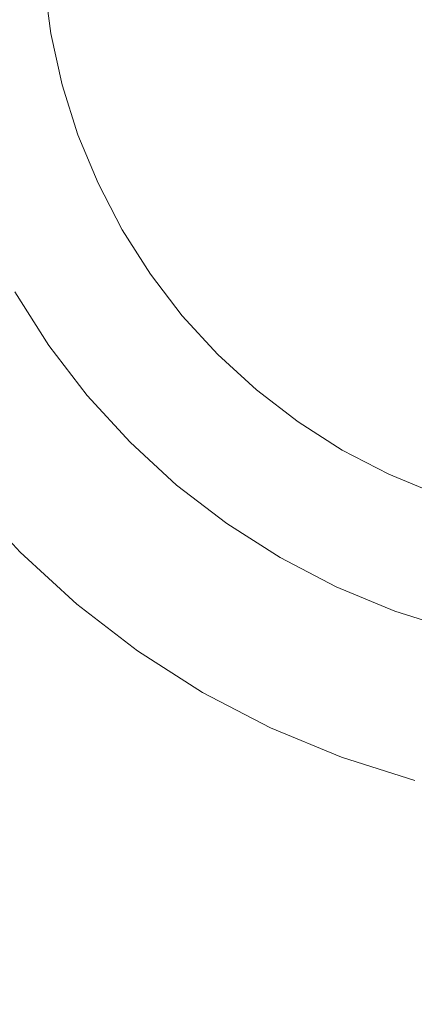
# Model space of a CAD drawing. Header units: millimetres. Extents: x -148 to 148, y -92 to 92.
# Tile 16 of 49: x -99.91 to -93.63, y 46.92 to 62.56. Entities that reach past the tile are written whole.
import ezdxf

# ---------------------------------------------------------------- set-up
doc = ezdxf.new("R2010")
doc.units = ezdxf.units.MM
doc.header["$LTSCALE"] = 25.4
doc.layers.add('Lighting-Moving Light', color=7, linetype='Continuous', lineweight=5, true_color=0x000000)

# ---------------------------------------------------------------- blocks, each defined once
blk = doc.blocks.new('Group-1')
at = {"layer": 'Lighting-Moving Light', "color": 7, "linetype": 'Continuous', "lineweight": 5, "transparency": 33554687}
for points in [[(-1905.589, -1205.846, -16.5), (-2119.658, -1205.846, -16.5), (-2119.658, -1379.915, -16.5), (-1905.589, -1379.915, -16.5)], [(-2116.123, -1209.38, -108.466), (-1909.124, -1209.38, -108.466), (-1909.124, -1376.38, -108.466), (-2116.123, -1376.38, -108.466)]]:
    blk.add_3dface(points, dxfattribs=at)
for points, invisible_edges in [([(-2116.146, -1232.504, -16.465), (-2116.411, -1231.311, -16.465), (-2116.57, -1230.101, -16.465), (-2102.623, -1228.88, -16.465)], 12), ([(-2115.312, -1234.797, -16.465), (-2115.779, -1233.669, -16.465), (-2116.146, -1232.504, -16.465), (-2102.623, -1228.88, -16.465)], 12), ([(-2114.092, -1236.91, -16.465), (-2114.748, -1235.88, -16.465), (-2115.312, -1234.797, -16.465), (-2102.623, -1228.88, -16.465)], 12), ([(-2112.523, -1238.78, -16.465), (-2113.348, -1237.879, -16.465), (-2114.092, -1236.91, -16.465), (-2102.623, -1228.88, -16.465)], 12), ([(-2110.654, -1240.348, -16.465), (-2111.623, -1239.605, -16.465), (-2112.523, -1238.78, -16.465), (-2102.623, -1228.88, -16.465)], 12), ([(-2102.623, -1228.88, 0.035), (-2112.143, -1229.713, 0.035), (-2112.034, -1230.54, 0.035), (-2111.854, -1231.354, 0.035)], 9), ([(-2111.854, -1231.354, 0.035), (-2111.603, -1232.149, 0.035), (-2111.284, -1232.919, 0.035), (-2102.623, -1228.88, 0.035)], 12), ([(-2111.284, -1232.919, 0.035), (-2110.899, -1233.658, 0.035), (-2110.451, -1234.361, 0.035), (-2102.623, -1228.88, 0.035)], 12), ([(-2108.54, -1241.569, -16.465), (-2109.623, -1241.005, -16.465), (-2110.654, -1240.348, -16.465), (-2102.623, -1228.88, -16.465)], 12), ([(-2110.451, -1234.361, 0.035), (-2109.944, -1235.023, 0.035), (-2109.38, -1235.637, 0.035), (-2102.623, -1228.88, 0.035)], 12), ([(-2109.38, -1235.637, 0.035), (-2108.766, -1236.2, 0.035), (-2108.104, -1236.708, 0.035), (-2102.623, -1228.88, 0.035)], 12), ([(-2106.247, -1242.403, -16.465), (-2107.412, -1242.036, -16.465), (-2108.54, -1241.569, -16.465), (-2102.623, -1228.88, -16.465)], 12), ([(-2108.104, -1236.708, 0.035), (-2107.401, -1237.156, 0.035), (-2106.662, -1237.541, 0.035), (-2102.623, -1228.88, 0.035)], 12), ([(-2106.662, -1237.541, 0.035), (-2105.892, -1237.86, 0.035), (-2105.097, -1238.111, 0.035), (-2102.623, -1228.88, 0.035)], 12), ([(-2112.518, -1230.625, -0.027), (-2112.632, -1229.756, -0.027), (-2112.79, -1229.77, -0.074), (-2112.674, -1230.652, -0.074)], 15), ([(-2112.358, -1230.597, 0.007), (-2112.471, -1229.742, 0.007), (-2112.632, -1229.756, -0.027), (-2112.518, -1230.625, -0.027)], 15), ([(-2112.197, -1230.568, 0.028), (-2112.307, -1229.728, 0.028), (-2112.471, -1229.742, 0.007), (-2112.358, -1230.597, 0.007)], 15), ([(-2112.034, -1230.54, 0.035), (-2112.143, -1229.713, 0.035), (-2112.307, -1229.728, 0.028), (-2112.197, -1230.568, 0.028)], 14), ([(-2112.172, -1231.439, 0.007), (-2112.358, -1230.597, 0.007), (-2112.518, -1230.625, -0.027), (-2112.328, -1231.481, -0.027)], 15), ([(-2112.013, -1231.396, 0.028), (-2112.197, -1230.568, 0.028), (-2112.358, -1230.597, 0.007), (-2112.172, -1231.439, 0.007)], 15), ([(-2111.854, -1231.354, 0.035), (-2112.034, -1230.54, 0.035), (-2112.197, -1230.568, 0.028), (-2112.013, -1231.396, 0.028)], 14), ([(-2112.481, -1231.522, -0.074), (-2112.674, -1230.652, -0.074), (-2112.825, -1230.679, -0.134), (-2112.63, -1231.562, -0.134)], 15), ([(-2112.328, -1231.481, -0.027), (-2112.518, -1230.625, -0.027), (-2112.674, -1230.652, -0.074), (-2112.481, -1231.522, -0.074)], 15), ([(-2111.603, -1232.149, 0.035), (-2111.854, -1231.354, 0.035), (-2112.013, -1231.396, 0.028), (-2111.758, -1232.205, 0.028)], 14), ([(-2112.213, -1232.371, -0.074), (-2112.481, -1231.522, -0.074), (-2112.63, -1231.562, -0.134), (-2112.358, -1232.423, -0.134)], 15), ([(-2112.064, -1232.317, -0.027), (-2112.328, -1231.481, -0.027), (-2112.481, -1231.522, -0.074), (-2112.213, -1232.371, -0.074)], 15), ([(-2111.912, -1232.261, 0.007), (-2112.172, -1231.439, 0.007), (-2112.328, -1231.481, -0.027), (-2112.064, -1232.317, -0.027)], 15), ([(-2111.758, -1232.205, 0.028), (-2112.013, -1231.396, 0.028), (-2112.172, -1231.439, 0.007), (-2111.912, -1232.261, 0.007)], 15), ([(-2112.498, -1232.474, -0.206), (-2112.773, -1231.6, -0.206), (-2112.91, -1231.637, -0.291), (-2112.631, -1232.523, -0.291)], 15), ([(-2112.358, -1232.423, -0.134), (-2112.63, -1231.562, -0.134), (-2112.773, -1231.6, -0.206), (-2112.498, -1232.474, -0.206)], 15), ([(-2111.284, -1232.919, 0.035), (-2111.603, -1232.149, 0.035), (-2111.758, -1232.205, 0.028), (-2111.434, -1232.989, 0.028)], 14), ([(-2111.729, -1233.126, -0.027), (-2112.064, -1232.317, -0.027), (-2112.213, -1232.371, -0.074), (-2111.873, -1233.193, -0.074)], 15), ([(-2111.582, -1233.058, 0.007), (-2111.912, -1232.261, 0.007), (-2112.064, -1232.317, -0.027), (-2111.729, -1233.126, -0.027)], 15), ([(-2111.434, -1232.989, 0.028), (-2111.758, -1232.205, 0.028), (-2111.912, -1232.261, 0.007), (-2111.582, -1233.058, 0.007)], 15), ([(-2112.147, -1233.321, -0.206), (-2112.498, -1232.474, -0.206), (-2112.631, -1232.523, -0.291), (-2112.275, -1233.381, -0.291)], 15), ([(-2112.012, -1233.258, -0.134), (-2112.358, -1232.423, -0.134), (-2112.498, -1232.474, -0.206), (-2112.147, -1233.321, -0.206)], 15), ([(-2111.873, -1233.193, -0.074), (-2112.213, -1232.371, -0.074), (-2112.358, -1232.423, -0.134), (-2112.012, -1233.258, -0.134)], 15), ([(-2112.512, -1233.491, -0.494), (-2112.876, -1232.612, -0.494), (-2112.986, -1232.652, -0.611), (-2112.618, -1233.541, -0.611)], 15), ([(-2112.397, -1233.438, -0.387), (-2112.757, -1232.569, -0.387), (-2112.876, -1232.612, -0.494), (-2112.512, -1233.491, -0.494)], 15), ([(-2112.275, -1233.381, -0.291), (-2112.631, -1232.523, -0.291), (-2112.757, -1232.569, -0.387), (-2112.397, -1233.438, -0.387)], 15), ([(-2110.899, -1233.658, 0.035), (-2111.284, -1232.919, 0.035), (-2111.434, -1232.989, 0.028), (-2111.042, -1233.741, 0.028)], 14), ([(-2111.184, -1233.823, 0.007), (-2111.582, -1233.058, 0.007), (-2111.729, -1233.126, -0.027), (-2111.324, -1233.904, -0.027)], 15), ([(-2111.042, -1233.741, 0.028), (-2111.434, -1232.989, 0.028), (-2111.582, -1233.058, 0.007), (-2111.184, -1233.823, 0.007)], 15), ([(-2111.595, -1234.06, -0.134), (-2112.012, -1233.258, -0.134), (-2112.147, -1233.321, -0.206), (-2111.723, -1234.134, -0.206)], 15), ([(-2111.461, -1233.983, -0.074), (-2111.873, -1233.193, -0.074), (-2112.012, -1233.258, -0.134), (-2111.595, -1234.06, -0.134)], 15), ([(-2111.324, -1233.904, -0.027), (-2111.729, -1233.126, -0.027), (-2111.873, -1233.193, -0.074), (-2111.461, -1233.983, -0.074)], 15), ([(-2111.846, -1234.205, -0.291), (-2112.275, -1233.381, -0.291), (-2112.397, -1233.438, -0.387), (-2111.963, -1234.273, -0.387)], 15), ([(-2111.723, -1234.134, -0.206), (-2112.147, -1233.321, -0.206), (-2112.275, -1233.381, -0.291), (-2111.846, -1234.205, -0.291)], 15), ([(-2112.173, -1234.394, -0.611), (-2112.618, -1233.541, -0.611), (-2112.714, -1233.586, -0.737), (-2112.266, -1234.447, -0.737)], 15), ([(-2112.072, -1234.336, -0.494), (-2112.512, -1233.491, -0.494), (-2112.618, -1233.541, -0.611), (-2112.173, -1234.394, -0.611)], 15), ([(-2111.963, -1234.273, -0.387), (-2112.397, -1233.438, -0.387), (-2112.512, -1233.491, -0.494), (-2112.072, -1234.336, -0.494)], 15), ([(-2112.485, -1234.574, -1.162), (-2112.944, -1233.693, -1.162), (-2112.998, -1233.718, -1.316), (-2112.537, -1234.604, -1.316)], 15), ([(-2112.422, -1234.538, -1.014), (-2112.878, -1233.662, -1.014), (-2112.944, -1233.693, -1.162), (-2112.485, -1234.574, -1.162)], 15), ([(-2112.349, -1234.495, -0.872), (-2112.802, -1233.626, -0.872), (-2112.878, -1233.662, -1.014), (-2112.422, -1234.538, -1.014)], 15), ([(-2112.266, -1234.447, -0.737), (-2112.714, -1233.586, -0.737), (-2112.802, -1233.626, -0.872), (-2112.349, -1234.495, -0.872)], 15), ([(-2110.451, -1234.361, 0.035), (-2110.899, -1233.658, 0.035), (-2111.042, -1233.741, 0.028), (-2110.586, -1234.456, 0.028)], 14), ([(-2110.721, -1234.55, 0.007), (-2111.184, -1233.823, 0.007), (-2111.324, -1233.904, -0.027), (-2110.853, -1234.643, -0.027)], 15), ([(-2110.586, -1234.456, 0.028), (-2111.042, -1233.741, 0.028), (-2111.184, -1233.823, 0.007), (-2110.721, -1234.55, 0.007)], 15), ([(-2110.983, -1234.734, -0.074), (-2111.461, -1233.983, -0.074), (-2111.595, -1234.06, -0.134), (-2111.109, -1234.822, -0.134)], 15), ([(-2110.853, -1234.643, -0.027), (-2111.324, -1233.904, -0.027), (-2111.461, -1233.983, -0.074), (-2110.983, -1234.734, -0.074)], 15), ([(-2111.231, -1234.907, -0.206), (-2111.723, -1234.134, -0.206), (-2111.846, -1234.205, -0.291), (-2111.347, -1234.989, -0.291)], 15), ([(-2111.109, -1234.822, -0.134), (-2111.595, -1234.06, -0.134), (-2111.723, -1234.134, -0.206), (-2111.231, -1234.907, -0.206)], 15), ([(-2111.561, -1235.138, -0.494), (-2112.072, -1234.336, -0.494), (-2112.173, -1234.394, -0.611), (-2111.657, -1235.205, -0.611)], 15), ([(-2111.457, -1235.066, -0.387), (-2111.963, -1234.273, -0.387), (-2112.072, -1234.336, -0.494), (-2111.561, -1235.138, -0.494)], 15), ([(-2111.347, -1234.989, -0.291), (-2111.846, -1234.205, -0.291), (-2111.963, -1234.273, -0.387), (-2111.457, -1235.066, -0.387)], 15), ([(-2111.823, -1235.322, -0.872), (-2112.349, -1234.495, -0.872), (-2112.422, -1234.538, -1.014), (-2111.892, -1235.37, -1.014)], 15), ([(-2111.744, -1235.267, -0.737), (-2112.266, -1234.447, -0.737), (-2112.349, -1234.495, -0.872), (-2111.823, -1235.322, -0.872)], 15), ([(-2111.657, -1235.205, -0.611), (-2112.173, -1234.394, -0.611), (-2112.266, -1234.447, -0.737), (-2111.744, -1235.267, -0.737)], 15), ([(-2110.07, -1235.129, 0.028), (-2110.586, -1234.456, 0.028), (-2110.721, -1234.55, 0.007), (-2110.196, -1235.234, 0.007)], 15), ([(-2109.944, -1235.023, 0.035), (-2110.451, -1234.361, 0.035), (-2110.586, -1234.456, 0.028), (-2110.07, -1235.129, 0.028)], 14), ([(-2114.748, -1235.88, -16.465), (-2114.092, -1236.91, -16.465), (-2112.067, -1235.493, -1.637), (-2112.607, -1234.645, -1.637)], 10), ([(-2112.039, -1235.473, -1.475), (-2112.578, -1234.628, -1.475), (-2112.607, -1234.645, -1.637), (-2112.067, -1235.493, -1.637)], 11), ([(-2112.001, -1235.446, -1.316), (-2112.537, -1234.604, -1.316), (-2112.578, -1234.628, -1.475), (-2112.039, -1235.473, -1.475)], 15), ([(-2111.952, -1235.412, -1.162), (-2112.485, -1234.574, -1.162), (-2112.537, -1234.604, -1.316), (-2112.001, -1235.446, -1.316)], 15), ([(-2111.892, -1235.37, -1.014), (-2112.422, -1234.538, -1.014), (-2112.485, -1234.574, -1.162), (-2111.952, -1235.412, -1.162)], 15), ([(-2110.32, -1235.338, -0.027), (-2110.853, -1234.643, -0.027), (-2110.983, -1234.734, -0.074), (-2110.441, -1235.44, -0.074)], 15), ([(-2110.196, -1235.234, 0.007), (-2110.721, -1234.55, 0.007), (-2110.853, -1234.643, -0.027), (-2110.32, -1235.338, -0.027)], 15), ([(-2110.559, -1235.539, -0.134), (-2111.109, -1234.822, -0.134), (-2111.231, -1234.907, -0.206), (-2110.673, -1235.635, -0.206)], 15), ([(-2110.441, -1235.44, -0.074), (-2110.983, -1234.734, -0.074), (-2111.109, -1234.822, -0.134), (-2110.559, -1235.539, -0.134)], 15), ([(-2110.673, -1235.635, -0.206), (-2111.231, -1234.907, -0.206), (-2111.347, -1234.989, -0.291), (-2110.782, -1235.726, -0.291)], 15), ([(-2110.885, -1235.812, -0.387), (-2111.457, -1235.066, -0.387), (-2111.561, -1235.138, -0.494), (-2110.981, -1235.893, -0.494)], 15), ([(-2110.782, -1235.726, -0.291), (-2111.347, -1234.989, -0.291), (-2111.457, -1235.066, -0.387), (-2110.885, -1235.812, -0.387)], 15), ([(-2109.497, -1235.754, 0.028), (-2110.07, -1235.129, 0.028), (-2110.196, -1235.234, 0.007), (-2109.613, -1235.87, 0.007)], 15), ([(-2109.38, -1235.637, 0.035), (-2109.944, -1235.023, 0.035), (-2110.07, -1235.129, 0.028), (-2109.497, -1235.754, 0.028)], 14), ([(-2111.153, -1236.037, -0.737), (-2111.744, -1235.267, -0.737), (-2111.823, -1235.322, -0.872), (-2111.226, -1236.099, -0.872)], 15), ([(-2111.071, -1235.969, -0.611), (-2111.657, -1235.205, -0.611), (-2111.744, -1235.267, -0.737), (-2111.153, -1236.037, -0.737)], 15), ([(-2110.981, -1235.893, -0.494), (-2111.561, -1235.138, -0.494), (-2111.657, -1235.205, -0.611), (-2111.071, -1235.969, -0.611)], 15), ([(-2109.613, -1235.87, 0.007), (-2110.196, -1235.234, 0.007), (-2110.32, -1235.338, -0.027), (-2109.728, -1235.985, -0.027)], 15), ([(-2111.393, -1236.239, -1.316), (-2112.001, -1235.446, -1.316), (-2112.039, -1235.473, -1.475), (-2111.429, -1236.269, -1.475)], 15), ([(-2111.347, -1236.2, -1.162), (-2111.952, -1235.412, -1.162), (-2112.001, -1235.446, -1.316), (-2111.393, -1236.239, -1.316)], 15), ([(-2111.291, -1236.153, -1.014), (-2111.892, -1235.37, -1.014), (-2111.952, -1235.412, -1.162), (-2111.347, -1236.2, -1.162)], 15), ([(-2111.226, -1236.099, -0.872), (-2111.823, -1235.322, -0.872), (-2111.892, -1235.37, -1.014), (-2111.291, -1236.153, -1.014)], 15), ([(-2109.84, -1236.097, -0.074), (-2110.441, -1235.44, -0.074), (-2110.559, -1235.539, -0.134), (-2109.949, -1236.205, -0.134)], 15), ([(-2109.728, -1235.985, -0.027), (-2110.32, -1235.338, -0.027), (-2110.441, -1235.44, -0.074), (-2109.84, -1236.097, -0.074)], 15), ([(-2114.092, -1236.91, -16.465), (-2113.348, -1237.879, -16.465), (-2111.455, -1236.291, -1.637), (-2112.067, -1235.493, -1.637)], 10), ([(-2111.429, -1236.269, -1.475), (-2112.039, -1235.473, -1.475), (-2112.067, -1235.493, -1.637), (-2111.455, -1236.291, -1.637)], 11), ([(-2109.949, -1236.205, -0.134), (-2110.559, -1235.539, -0.134), (-2110.673, -1235.635, -0.206), (-2110.054, -1236.31, -0.206)], 15), ([(-2110.154, -1236.411, -0.291), (-2110.782, -1235.726, -0.291), (-2110.885, -1235.812, -0.387), (-2110.249, -1236.506, -0.387)], 15), ([(-2110.054, -1236.31, -0.206), (-2110.673, -1235.635, -0.206), (-2110.782, -1235.726, -0.291), (-2110.154, -1236.411, -0.291)], 15), ([(-2108.872, -1236.327, 0.028), (-2109.497, -1235.754, 0.028), (-2109.613, -1235.87, 0.007), (-2108.977, -1236.453, 0.007)], 15), ([(-2108.766, -1236.2, 0.035), (-2109.38, -1235.637, 0.035), (-2109.497, -1235.754, 0.028), (-2108.872, -1236.327, 0.028)], 14), ([(-2110.338, -1236.595, -0.494), (-2110.981, -1235.893, -0.494), (-2111.071, -1235.969, -0.611), (-2110.421, -1236.678, -0.611)], 15), ([(-2110.249, -1236.506, -0.387), (-2110.885, -1235.812, -0.387), (-2110.981, -1235.893, -0.494), (-2110.338, -1236.595, -0.494)], 15), ([(-2108.977, -1236.453, 0.007), (-2109.613, -1235.87, 0.007), (-2109.728, -1235.985, -0.027), (-2109.081, -1236.577, -0.027)], 15), ([(-2110.497, -1236.753, -0.737), (-2111.153, -1236.037, -0.737), (-2111.226, -1236.099, -0.872), (-2110.564, -1236.821, -0.872)], 15), ([(-2110.421, -1236.678, -0.611), (-2111.071, -1235.969, -0.611), (-2111.153, -1236.037, -0.737), (-2110.497, -1236.753, -0.737)], 15), ([(-2109.081, -1236.577, -0.027), (-2109.728, -1235.985, -0.027), (-2109.84, -1236.097, -0.074), (-2109.183, -1236.698, -0.074)], 15), ([(-2110.676, -1236.932, -1.162), (-2111.347, -1236.2, -1.162), (-2111.393, -1236.239, -1.316), (-2110.718, -1236.975, -1.316)], 15), ([(-2110.624, -1236.881, -1.014), (-2111.291, -1236.153, -1.014), (-2111.347, -1236.2, -1.162), (-2110.676, -1236.932, -1.162)], 15), ([(-2110.564, -1236.821, -0.872), (-2111.226, -1236.099, -0.872), (-2111.291, -1236.153, -1.014), (-2110.624, -1236.881, -1.014)], 15), ([(-2109.282, -1236.816, -0.134), (-2109.949, -1236.205, -0.134), (-2110.054, -1236.31, -0.206), (-2109.378, -1236.93, -0.206)], 15), ([(-2109.183, -1236.698, -0.074), (-2109.84, -1236.097, -0.074), (-2109.949, -1236.205, -0.134), (-2109.282, -1236.816, -0.134)], 15), ([(-2108.104, -1236.708, 0.035), (-2108.766, -1236.2, 0.035), (-2108.872, -1236.327, 0.028), (-2108.199, -1236.843, 0.028)], 14), ([(-2113.348, -1237.879, -16.465), (-2112.523, -1238.78, -16.465), (-2110.775, -1237.032, -1.637), (-2111.455, -1236.291, -1.637)], 10), ([(-2110.751, -1237.008, -1.475), (-2111.429, -1236.269, -1.475), (-2111.455, -1236.291, -1.637), (-2110.775, -1237.032, -1.637)], 11), ([(-2110.718, -1236.975, -1.316), (-2111.393, -1236.239, -1.316), (-2111.429, -1236.269, -1.475), (-2110.751, -1237.008, -1.475)], 15), ([(-2109.378, -1236.93, -0.206), (-2110.054, -1236.31, -0.206), (-2110.154, -1236.411, -0.291), (-2109.469, -1237.039, -0.291)], 15), ([(-2108.199, -1236.843, 0.028), (-2108.872, -1236.327, 0.028), (-2108.977, -1236.453, 0.007), (-2108.293, -1236.978, 0.007)], 15), ([(-2109.556, -1237.142, -0.387), (-2110.249, -1236.506, -0.387), (-2110.338, -1236.595, -0.494), (-2109.637, -1237.238, -0.494)], 15), ([(-2109.469, -1237.039, -0.291), (-2110.154, -1236.411, -0.291), (-2110.249, -1236.506, -0.387), (-2109.556, -1237.142, -0.387)], 15), ([(-2108.293, -1236.978, 0.007), (-2108.977, -1236.453, 0.007), (-2109.081, -1236.577, -0.027), (-2108.386, -1237.11, -0.027)], 15), ([(-2109.712, -1237.328, -0.611), (-2110.421, -1236.678, -0.611), (-2110.497, -1236.753, -0.737), (-2109.78, -1237.41, -0.737)], 15), ([(-2109.637, -1237.238, -0.494), (-2110.338, -1236.595, -0.494), (-2110.421, -1236.678, -0.611), (-2109.712, -1237.328, -0.611)], 15), ([(-2108.477, -1237.24, -0.074), (-2109.183, -1236.698, -0.074), (-2109.282, -1236.816, -0.134), (-2108.565, -1237.366, -0.134)], 15), ([(-2108.386, -1237.11, -0.027), (-2109.081, -1236.577, -0.027), (-2109.183, -1236.698, -0.074), (-2108.477, -1237.24, -0.074)], 15), ([(-2109.842, -1237.483, -0.872), (-2110.564, -1236.821, -0.872), (-2110.624, -1236.881, -1.014), (-2109.897, -1237.548, -1.014)], 15), ([(-2109.78, -1237.41, -0.737), (-2110.497, -1236.753, -0.737), (-2110.564, -1236.821, -0.872), (-2109.842, -1237.483, -0.872)], 15), ([(-2108.565, -1237.366, -0.134), (-2109.282, -1236.816, -0.134), (-2109.378, -1236.93, -0.206), (-2108.65, -1237.488, -0.206)], 15), ([(-2107.484, -1237.299, 0.028), (-2108.199, -1236.843, 0.028), (-2108.293, -1236.978, 0.007), (-2107.566, -1237.441, 0.007)], 15), ([(-2107.401, -1237.156, 0.035), (-2108.104, -1236.708, 0.035), (-2108.199, -1236.843, 0.028), (-2107.484, -1237.299, 0.028)], 14), ([(-2110.012, -1237.686, -1.475), (-2110.751, -1237.008, -1.475), (-2110.775, -1237.032, -1.637), (-2110.034, -1237.712, -1.637)], 11), ([(-2109.982, -1237.65, -1.316), (-2110.718, -1236.975, -1.316), (-2110.751, -1237.008, -1.475), (-2110.012, -1237.686, -1.475)], 15), ([(-2109.943, -1237.604, -1.162), (-2110.676, -1236.932, -1.162), (-2110.718, -1236.975, -1.316), (-2109.982, -1237.65, -1.316)], 15), ([(-2109.897, -1237.548, -1.014), (-2110.624, -1236.881, -1.014), (-2110.676, -1236.932, -1.162), (-2109.943, -1237.604, -1.162)], 15), ([(-2108.65, -1237.488, -0.206), (-2109.378, -1236.93, -0.206), (-2109.469, -1237.039, -0.291), (-2108.732, -1237.604, -0.291)], 15), ([(-2107.566, -1237.441, 0.007), (-2108.293, -1236.978, 0.007), (-2108.386, -1237.11, -0.027), (-2107.647, -1237.581, -0.027)], 15), ([(-2112.523, -1238.78, -16.465), (-2111.623, -1239.605, -16.465), (-2110.034, -1237.712, -1.637), (-2110.775, -1237.032, -1.637)], 10), ([(-2108.809, -1237.714, -0.387), (-2109.556, -1237.142, -0.387), (-2109.637, -1237.238, -0.494), (-2108.881, -1237.818, -0.494)], 15), ([(-2108.732, -1237.604, -0.291), (-2109.469, -1237.039, -0.291), (-2109.556, -1237.142, -0.387), (-2108.809, -1237.714, -0.387)], 15), ([(-2107.647, -1237.581, -0.027), (-2108.386, -1237.11, -0.027), (-2108.477, -1237.24, -0.074), (-2107.726, -1237.718, -0.074)], 15), ([(-2106.662, -1237.541, 0.035), (-2107.401, -1237.156, 0.035), (-2107.484, -1237.299, 0.028), (-2106.732, -1237.691, 0.028)], 14), ([(-2108.881, -1237.818, -0.494), (-2109.637, -1237.238, -0.494), (-2109.712, -1237.328, -0.611), (-2108.949, -1237.913, -0.611)], 15), ([(-2107.726, -1237.718, -0.074), (-2108.477, -1237.24, -0.074), (-2108.565, -1237.366, -0.134), (-2107.803, -1237.852, -0.134)], 15), ([(-2106.732, -1237.691, 0.028), (-2107.484, -1237.299, 0.028), (-2107.566, -1237.441, 0.007), (-2106.801, -1237.839, 0.007)], 15), ([(-2109.065, -1238.08, -0.872), (-2109.842, -1237.483, -0.872), (-2109.897, -1237.548, -1.014), (-2109.113, -1238.149, -1.014)], 15), ([(-2109.01, -1238.001, -0.737), (-2109.78, -1237.41, -0.737), (-2109.842, -1237.483, -0.872), (-2109.065, -1238.08, -0.872)], 15), ([(-2108.949, -1237.913, -0.611), (-2109.712, -1237.328, -0.611), (-2109.78, -1237.41, -0.737), (-2109.01, -1238.001, -0.737)], 15), ([(-2107.803, -1237.852, -0.134), (-2108.565, -1237.366, -0.134), (-2108.65, -1237.488, -0.206), (-2107.877, -1237.98, -0.206)], 15), ([(-2106.801, -1237.839, 0.007), (-2107.566, -1237.441, 0.007), (-2107.647, -1237.581, -0.027), (-2106.869, -1237.986, -0.027)], 15), ([(-2109.155, -1238.208, -1.162), (-2109.943, -1237.604, -1.162), (-2109.982, -1237.65, -1.316), (-2109.19, -1238.258, -1.316)], 15), ([(-2109.113, -1238.149, -1.014), (-2109.897, -1237.548, -1.014), (-2109.943, -1237.604, -1.162), (-2109.155, -1238.208, -1.162)], 15), ([(-2107.948, -1238.103, -0.291), (-2108.732, -1237.604, -0.291), (-2108.809, -1237.714, -0.387), (-2108.016, -1238.22, -0.387)], 15), ([(-2107.877, -1237.98, -0.206), (-2108.65, -1237.488, -0.206), (-2108.732, -1237.604, -0.291), (-2107.948, -1238.103, -0.291)], 15), ([(-2106.869, -1237.986, -0.027), (-2107.647, -1237.581, -0.027), (-2107.726, -1237.718, -0.074), (-2106.936, -1238.129, -0.074)], 15), ([(-2105.892, -1237.86, 0.035), (-2106.662, -1237.541, 0.035), (-2106.732, -1237.691, 0.028), (-2105.948, -1238.015, 0.028)], 14), ([(-2111.623, -1239.605, -16.465), (-2110.654, -1240.348, -16.465), (-2109.236, -1238.324, -1.637), (-2110.034, -1237.712, -1.637)], 10), ([(-2109.217, -1238.296, -1.475), (-2110.012, -1237.686, -1.475), (-2110.034, -1237.712, -1.637), (-2109.236, -1238.324, -1.637)], 11), ([(-2109.19, -1238.258, -1.316), (-2109.982, -1237.65, -1.316), (-2110.012, -1237.686, -1.475), (-2109.217, -1238.296, -1.475)], 15), ([(-2108.016, -1238.22, -0.387), (-2108.809, -1237.714, -0.387), (-2108.881, -1237.818, -0.494), (-2108.079, -1238.329, -0.494)], 15), ([(-2106.936, -1238.129, -0.074), (-2107.726, -1237.718, -0.074), (-2107.803, -1237.852, -0.134), (-2107.001, -1238.269, -0.134)], 15), ([(-2105.948, -1238.015, 0.028), (-2106.732, -1237.691, 0.028), (-2106.801, -1237.839, 0.007), (-2106.004, -1238.169, 0.007)], 15), ([(-2108.137, -1238.43, -0.611), (-2108.949, -1237.913, -0.611), (-2109.01, -1238.001, -0.737), (-2108.191, -1238.523, -0.737)], 15), ([(-2108.079, -1238.329, -0.494), (-2108.881, -1237.818, -0.494), (-2108.949, -1237.913, -0.611), (-2108.137, -1238.43, -0.611)], 15), ([(-2107.001, -1238.269, -0.134), (-2107.803, -1237.852, -0.134), (-2107.877, -1237.98, -0.206), (-2107.064, -1238.404, -0.206)], 15), ([(-2106.004, -1238.169, 0.007), (-2106.801, -1237.839, 0.007), (-2106.869, -1237.986, -0.027), (-2106.06, -1238.321, -0.027)], 15), ([(-2108.239, -1238.606, -0.872), (-2109.065, -1238.08, -0.872), (-2109.113, -1238.149, -1.014), (-2108.281, -1238.679, -1.014)], 15), ([(-2108.191, -1238.523, -0.737), (-2109.01, -1238.001, -0.737), (-2109.065, -1238.08, -0.872), (-2108.239, -1238.606, -0.872)], 15), ([(-2107.124, -1238.532, -0.291), (-2107.948, -1238.103, -0.291), (-2108.016, -1238.22, -0.387), (-2107.181, -1238.654, -0.387)], 15), ([(-2107.064, -1238.404, -0.206), (-2107.877, -1237.98, -0.206), (-2107.948, -1238.103, -0.291), (-2107.124, -1238.532, -0.291)], 15), ([(-2106.06, -1238.321, -0.027), (-2106.869, -1237.986, -0.027), (-2106.936, -1238.129, -0.074), (-2106.114, -1238.47, -0.074)], 15), ([(-2108.347, -1238.794, -1.316), (-2109.19, -1238.258, -1.316), (-2109.217, -1238.296, -1.475), (-2108.371, -1238.835, -1.475)], 15), ([(-2108.317, -1238.742, -1.162), (-2109.155, -1238.208, -1.162), (-2109.19, -1238.258, -1.316), (-2108.347, -1238.794, -1.316)], 15), ([(-2108.281, -1238.679, -1.014), (-2109.113, -1238.149, -1.014), (-2109.155, -1238.208, -1.162), (-2108.317, -1238.742, -1.162)], 15), ([(-2107.181, -1238.654, -0.387), (-2108.016, -1238.22, -0.387), (-2108.079, -1238.329, -0.494), (-2107.234, -1238.769, -0.494)], 15), ([(-2106.114, -1238.47, -0.074), (-2106.936, -1238.129, -0.074), (-2107.001, -1238.269, -0.134), (-2106.167, -1238.615, -0.134)], 15), ([(-2110.654, -1240.348, -16.465), (-2109.623, -1241.005, -16.465), (-2108.388, -1238.864, -1.637), (-2109.236, -1238.324, -1.637)], 10), ([(-2108.371, -1238.835, -1.475), (-2109.217, -1238.296, -1.475), (-2109.236, -1238.324, -1.637), (-2108.388, -1238.864, -1.637)], 11), ([(-2107.234, -1238.769, -0.494), (-2108.079, -1238.329, -0.494), (-2108.137, -1238.43, -0.611), (-2107.284, -1238.875, -0.611)], 15), ([(-2106.217, -1238.754, -0.206), (-2107.064, -1238.404, -0.206), (-2107.124, -1238.532, -0.291), (-2106.266, -1238.888, -0.291)], 15), ([(-2106.167, -1238.615, -0.134), (-2107.001, -1238.269, -0.134), (-2107.064, -1238.404, -0.206), (-2106.217, -1238.754, -0.206)], 15), ([(-2107.329, -1238.971, -0.737), (-2108.191, -1238.523, -0.737), (-2108.239, -1238.606, -0.872), (-2107.37, -1239.058, -0.872)], 15), ([(-2107.284, -1238.875, -0.611), (-2108.137, -1238.43, -0.611), (-2108.191, -1238.523, -0.737), (-2107.329, -1238.971, -0.737)], 15), ([(-2106.266, -1238.888, -0.291), (-2107.124, -1238.532, -0.291), (-2107.181, -1238.654, -0.387), (-2106.312, -1239.014, -0.387)], 15), ([(-2107.405, -1239.135, -1.014), (-2108.281, -1238.679, -1.014), (-2108.317, -1238.742, -1.162), (-2107.436, -1239.201, -1.162)], 15), ([(-2107.37, -1239.058, -0.872), (-2108.239, -1238.606, -0.872), (-2108.281, -1238.679, -1.014), (-2107.405, -1239.135, -1.014)], 15), ([(-2106.312, -1239.014, -0.387), (-2107.181, -1238.654, -0.387), (-2107.234, -1238.769, -0.494), (-2106.355, -1239.133, -0.494)], 15), ([(-2109.623, -1241.005, -16.465), (-2108.54, -1241.569, -16.465), (-2107.496, -1239.329, -1.637), (-2108.388, -1238.864, -1.637)], 10), ([(-2107.481, -1239.298, -1.475), (-2108.371, -1238.835, -1.475), (-2108.388, -1238.864, -1.637), (-2107.496, -1239.329, -1.637)], 11), ([(-2107.461, -1239.255, -1.316), (-2108.347, -1238.794, -1.316), (-2108.371, -1238.835, -1.475), (-2107.481, -1239.298, -1.475)], 15), ([(-2107.436, -1239.201, -1.162), (-2108.317, -1238.742, -1.162), (-2108.347, -1238.794, -1.316), (-2107.461, -1239.255, -1.316)], 15), ([(-2106.395, -1239.243, -0.611), (-2107.284, -1238.875, -0.611), (-2107.329, -1238.971, -0.737), (-2106.432, -1239.343, -0.737)], 15), ([(-2106.355, -1239.133, -0.494), (-2107.234, -1238.769, -0.494), (-2107.284, -1238.875, -0.611), (-2106.395, -1239.243, -0.611)], 15), ([(-2105.38, -1239.167, -0.291), (-2106.266, -1238.888, -0.291), (-2106.312, -1239.014, -0.387), (-2105.415, -1239.297, -0.387)], 15), ([(-2105.343, -1239.03, -0.206), (-2106.217, -1238.754, -0.206), (-2106.266, -1238.888, -0.291), (-2105.38, -1239.167, -0.291)], 15), ([(-2106.432, -1239.343, -0.737), (-2107.329, -1238.971, -0.737), (-2107.37, -1239.058, -0.872), (-2106.464, -1239.433, -0.872)], 15), ([(-2105.415, -1239.297, -0.387), (-2106.312, -1239.014, -0.387), (-2106.355, -1239.133, -0.494), (-2105.447, -1239.419, -0.494)], 15), ([(-2106.518, -1239.581, -1.162), (-2107.436, -1239.201, -1.162), (-2107.461, -1239.255, -1.316), (-2106.539, -1239.637, -1.316)], 15), ([(-2106.493, -1239.513, -1.014), (-2107.405, -1239.135, -1.014), (-2107.436, -1239.201, -1.162), (-2106.518, -1239.581, -1.162)], 15), ([(-2106.464, -1239.433, -0.872), (-2107.37, -1239.058, -0.872), (-2107.405, -1239.135, -1.014), (-2106.493, -1239.513, -1.014)], 15), ([(-2105.447, -1239.419, -0.494), (-2106.355, -1239.133, -0.494), (-2106.395, -1239.243, -0.611), (-2105.478, -1239.532, -0.611)], 15), ([(-2108.54, -1241.569, -16.465), (-2107.412, -1242.036, -16.465), (-2106.566, -1239.714, -1.637), (-2107.496, -1239.329, -1.637)], 10), ([(-2106.555, -1239.682, -1.475), (-2107.481, -1239.298, -1.475), (-2107.496, -1239.329, -1.637), (-2106.566, -1239.714, -1.637)], 11), ([(-2106.539, -1239.637, -1.316), (-2107.461, -1239.255, -1.316), (-2107.481, -1239.298, -1.475), (-2106.555, -1239.682, -1.475)], 15), ([(-2105.505, -1239.635, -0.737), (-2106.432, -1239.343, -0.737), (-2106.464, -1239.433, -0.872), (-2105.53, -1239.728, -0.872)], 15), ([(-2105.478, -1239.532, -0.611), (-2106.395, -1239.243, -0.611), (-2106.432, -1239.343, -0.737), (-2105.505, -1239.635, -0.737)], 15), ([(-2105.552, -1239.81, -1.014), (-2106.493, -1239.513, -1.014), (-2106.518, -1239.581, -1.162), (-2105.571, -1239.88, -1.162)], 15), ([(-2105.53, -1239.728, -0.872), (-2106.464, -1239.433, -0.872), (-2106.493, -1239.513, -1.014), (-2105.552, -1239.81, -1.014)], 15), ([(-2105.586, -1239.938, -1.316), (-2106.539, -1239.637, -1.316), (-2106.555, -1239.682, -1.475), (-2105.599, -1239.983, -1.475)], 15), ([(-2105.571, -1239.88, -1.162), (-2106.518, -1239.581, -1.162), (-2106.539, -1239.637, -1.316), (-2105.586, -1239.938, -1.316)], 15), ([(-2107.412, -1242.036, -16.465), (-2106.247, -1242.403, -16.465), (-2105.607, -1240.016, -1.637), (-2106.566, -1239.714, -1.637)], 10), ([(-2105.599, -1239.983, -1.475), (-2106.555, -1239.682, -1.475), (-2106.566, -1239.714, -1.637), (-2105.607, -1240.016, -1.637)], 11)]:
    blk.add_3dface(points, dxfattribs=dict(at, invisible_edges=invisible_edges))
at = {"layer": 'Lighting-Moving Light', "color": 0, "flags": 1}
for tag in ['Yoke', 'Weight', 'Weight', 'Wattage', '3D_Symbol_Name', 'Candlepower', 'Body', 'Model_Name', 'Beam_Angle', 'Field_Angle', 'Remarks', 'Beam_Angle_2', 'Field_Angle_2', 'Num_Channels', 'Frame_Size', 'Device_Type', 'FixtureID', 'Frame_Size', 'Base', 'Lens', 'Inst_Type', 'Lamp']:
    blk.add_attdef(tag, (-2481.594, 128.93), '', height=0.18, dxfattribs=at)

msp = doc.modelspace()

# ---------------------------------------------------------------- block references
at = {"layer": 'Lighting-Moving Light', "color": 7, "transparency": 33554687}
msp.add_blockref('Group-1', (2012.623, 1292.88), dxfattribs=at)

doc.saveas('drawing.dxf')
